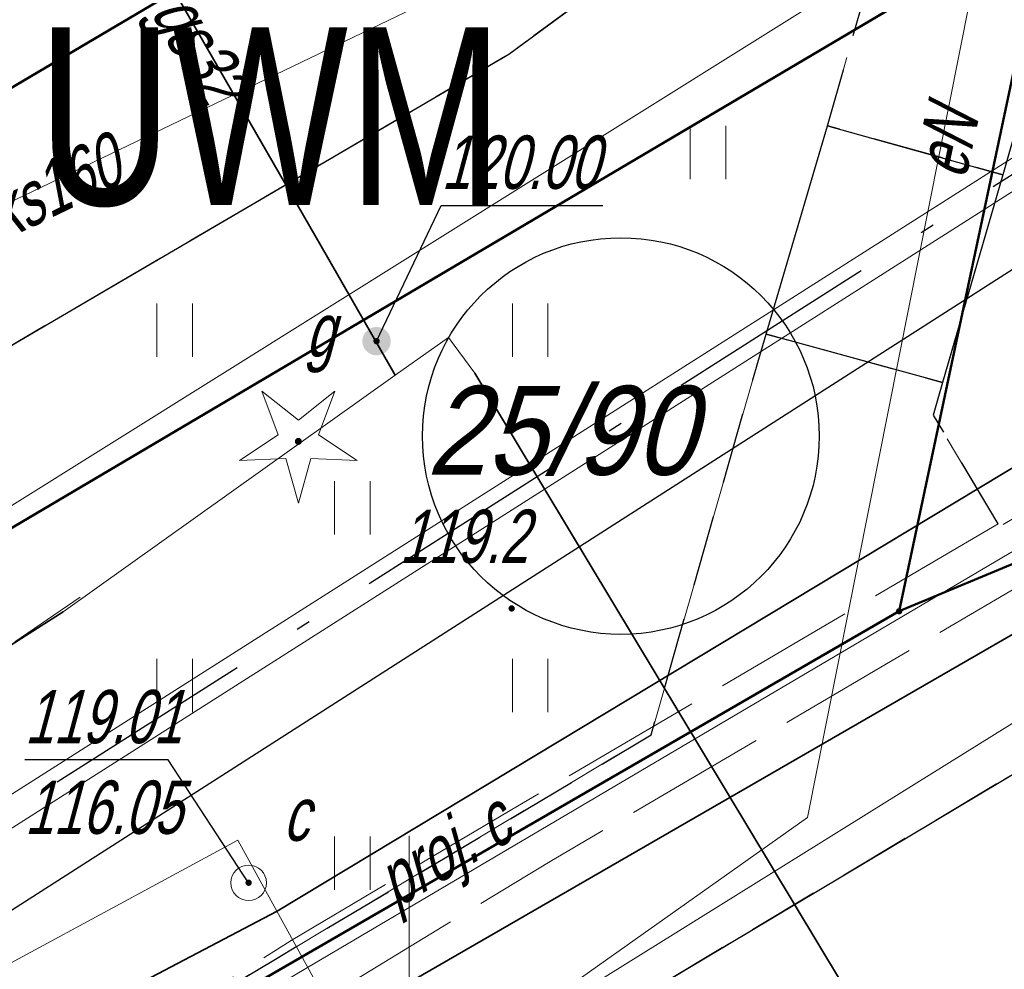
# Model space of a CAD drawing. Extents: x 7463256 to 7464485, y 5957341 to 5958260.
# Tile 205 of 256: x 7464045 to 7464058, y 5957851 to 5957864. Entities that reach past the tile are written whole.
import ezdxf
from ezdxf.enums import TextEntityAlignment as Align

# ---------------------------------------------------------------- set-up
doc = ezdxf.new("R2010")
doc.units = 0
doc.header["$MEASUREMENT"] = 0
for name, pattern in [('1.5_0.5', [2, 1.5, -0.5]), ('218-500', [1, 0.5, -0.5]), ('GAK', [5.2, 3, -1, 0.2, -1]), ('l219_500', [0]), ('mz1.0_0.5', [1.5, 1, -0.5]), ('mz2.0_0.5', [2.5, 2, -0.5])]:
    doc.linetypes.add(name, pattern=pattern)
doc.layers.get('0').update_dxf_attribs({"color": 2, "linetype": 'CONTINUOUS', "lineweight": 5})
for name, color, linetype in [('203-Punkt załamania granicy działki nie stabilizowany', 7, 'CONTINUOUS'), ('217-Granica konturu klasyfikcyjnego', 7, 'CONTINUOUS'), ('218-Granica użytku', 7, 'CONTINUOUS'), ('219-Linia granicy', 7, 'CONTINUOUS'), ('@dzialki', 6, 'CONTINUOUS'), ('chodnik (powierzchnia)', 7, 'CONTINUOUS'), ('drzewo iglaste (punkt)', 7, 'CONTINUOUS'), ('jezdnia (powierzchnia)', 7, 'CONTINUOUS'), ('komora podziemna - przewód ciepłowniczy (powierzchnia)', 7, 'CONTINUOUS'), ('krawężnik (linia)', 7, 'CONTINUOUS'), ('przewód ciepłowniczy (linia)', 7, 'CONTINUOUS'), ('przewód ciepłowniczy - projektowany lub w budowie (linia) - ob. projektowany', 7, 'CONTINUOUS'), ('przewód ciepłowniczy - projektowany lub w budowie (linia) - ob. projektowany-Atr1', 7, 'CONTINUOUS'), ('przewód elektroenergetyczny (linia)', 7, 'CONTINUOUS'), ('przewód elektroenergetyczny (linia)-Atr1', 7, 'CONTINUOUS'), ('przewód gazowy (linia)', 7, 'CONTINUOUS'), ('przewód gazowy (linia)-Atr1', 7, 'CONTINUOUS'), ('przewód gazowy - projektowany lub w budowie (linia) - ob. projektowany', 7, 'CONTINUOUS'), ('przewód kanalizacyjny (linia)', 7, 'CONTINUOUS'), ('przewód kanalizacyjny (linia)-Atr1', 7, 'CONTINUOUS'), ('punkt o określonej wysokości (sieć ciepłownicza)', 7, 'CONTINUOUS'), ('punkt o określonej wysokości (sieć ciepłownicza)-Atr2', 7, 'CONTINUOUS'), ('punkt o określonej wysokości (sieć ciepłownicza)-Atr3', 7, 'CONTINUOUS'), ('punkt o określonej wysokości (sieć gazowa)', 7, 'CONTINUOUS'), ('punkt o określonej wysokości (sieć gazowa)-Atr2', 7, 'CONTINUOUS'), ('punkt wysokościowy naturalny', 7, 'CONTINUOUS'), ('punkt wysokościowy naturalny-Atr2', 7, 'CONTINUOUS'), ('rura ochronna - przewód ciepłowniczy (linia)', 7, 'CONTINUOUS'), ('rura ochronna - przewód elektroenergetyczny (linia)', 7, 'CONTINUOUS'), ('rura ochronna - przewód gazowy (linia)', 7, 'CONTINUOUS'), ('schody w ciągu komunikacyjnym', 7, 'CONTINUOUS'), ('trawnik (powierzchnia)', 7, 'CONTINUOUS'), ('trawnik (powierzchnia) - symbol', 7, 'CONTINUOUS'), ('Wstawianie ramki sekcyjnej z opisem', 7, 'CONTINUOUS'), ('właz okrągły - siec ciepłownicza (punkt)', 7, 'CONTINUOUS'), ('właz okrągły - siec ciepłownicza (punkt)-Atr17', 7, 'CONTINUOUS'), ('zasuwa - siec gazowa (punkt)', 7, 'CONTINUOUS'), ('zasuwa - siec gazowa (punkt)-Atr17', 7, 'CONTINUOUS')]:
    doc.layers.add(name, color=color, linetype=linetype)
doc.layers.add('@proj.rury', color=7, linetype='CONTINUOUS', lineweight=20)
doc.layers.add('____proj LSN', color=1, linetype='CONTINUOUS', lineweight=5)
doc.layers.add('@Właściciele', color=6, linetype='CONTINUOUS', lineweight=20, plot=False)
doc.styles.get("Standard").update_dxf_attribs({"font": 'txt', "width": 0.75})

# ---------------------------------------------------------------- blocks, each defined once
blk = doc.blocks.new('PW01')
at = {"linetype": 'Continuous', "lineweight": 13}
h = blk.add_hatch(color=0, dxfattribs=at)
edge = h.paths.add_edge_path()
edge.add_arc((0, 0), 0.045, 0, 360)
blk = doc.blocks.new('US22')
at = {"color": 0, "linetype": 'Continuous', "lineweight": 13}
blk.add_circle((0, 0), 0.25, dxfattribs=at)
blk = doc.blocks.new('OP011')
at = {"linetype": 'Continuous', "lineweight": 13}
h = blk.add_hatch(color=0, dxfattribs=at)
edge = h.paths.add_edge_path()
edge.add_arc((0, 0), 0.05, 0, 360)
at = {"color": 0, "linetype": 'Continuous', "lineweight": 13}
for p, q in [((-0.283, 0.093), (-0.512, 0.706)), ((-0.512, 0.706), (0, 0.299)), ((0, 0.299), (0.512, 0.706)), ((0.512, 0.706), (0.283, 0.093)), ((-0.828, -0.268), (-0.283, 0.093)), ((0.283, 0.093), (0.828, -0.268)), ((-0.175, -0.24), (-0.828, -0.268)), ((0, -0.87), (-0.175, -0.24)), ((0.175, -0.24), (0, -0.87)), ((0.828, -0.268), (0.175, -0.24))]:
    blk.add_line(p, q, dxfattribs=at)
blk = doc.blocks.new('US25')
at = {"linetype": 'Continuous', "lineweight": 0}
h = blk.add_hatch(color=0, dxfattribs=at)
edge = h.paths.add_edge_path()
edge.add_arc((0, 0), 0.2, 0, 360)
blk = doc.blocks.new('TU04')
at = {"color": 0, "linetype": 'Continuous', "lineweight": 13}
for p, q in [((0, 0), (0, 0.75)), ((0.5, 0), (0.5, 0.75))]:
    blk.add_line(p, q, dxfattribs=at)
blk = doc.blocks.new('203')
at = {"linetype": 'Continuous', "lineweight": 0}
h = blk.add_hatch(color=0, dxfattribs=at)
edge = h.paths.add_edge_path()
edge.add_arc((0, 0), 0.045, 0, 360)

msp = doc.modelspace()

# ---------------------------------------------------------------- linework, layer by layer
at = {"layer": '217-Granica konturu klasyfikcyjnego', "color": 3, "linetype": '1.5_0.5', "lineweight": 18, "flags": 128}
for points in [[(7464060.46, 5957872.51), (7463990.15, 5957830.98)], [(7464012.41, 5957837.92), (7464058.96, 5957865.44)]]:
    msp.add_lwpolyline(points, dxfattribs=at)
at = {"layer": '218-Granica użytku', "color": 3, "linetype": '218-500', "lineweight": 18, "flags": 128}
for points in [[(7463990.15, 5957830.98), (7464060.46, 5957872.51)], [(7464012.41, 5957837.92), (7464058.96, 5957865.44)], [(7464058.76, 5957856.44), (7464056.89, 5957855.66)], [(7464056.89, 5957855.66), (7464034.05, 5957842.44)]]:
    msp.add_lwpolyline(points, dxfattribs=at)
at = {"layer": '219-Linia granicy', "color": 3, "linetype": 'l219_500', "lineweight": 50, "flags": 128}
for points in [[(7464060.46, 5957872.51), (7463990.15, 5957830.98)], [(7464058.96, 5957865.44), (7464012.41, 5957837.92)], [(7464058.96, 5957865.44), (7464056.89, 5957855.66)], [(7464058.76, 5957856.44), (7464056.89, 5957855.66)], [(7464056.89, 5957855.66), (7464034.05, 5957842.44)]]:
    msp.add_lwpolyline(points, dxfattribs=at)
at = {"layer": '@dzialki', "lineweight": 30}
msp.add_circle((7464052.976, 5957858.125), 2.79, dxfattribs=at)
at = {"layer": '@proj.rury'}
for p, q in [((7464062.663, 5957864.699), (7464042.535, 5957851.894)), ((7464062.877, 5957864.361), (7464042.75, 5957851.556))]:
    msp.add_line(p, q, dxfattribs=at)
at = {"layer": '____proj LSN', "linetype": 'GAK', "lineweight": 30}
msp.add_lwpolyline([(7464152.8, 5957922.054), (7464127.616, 5957907.173), (7464083.854, 5957881.461), (7464074.047, 5957876.131), (7464064.354, 5957869.392), (7464065.129, 5957866.031), (7464042.642, 5957851.725), (7464042.748, 5957849.44), (7464042.748, 5957849.44), (7464031.455, 5957842.605), (7464018.38, 5957836.14), (7464009.708, 5957831.986), (7463995.946, 5957824.371), (7463973.408, 5957811.358), (7463971.47, 5957803.481), (7463954.078, 5957792.276), (7463934.793, 5957781.144)], dxfattribs=at)
at = {"layer": 'chodnik (powierzchnia)', "color": 7, "linetype": 'mz1.0_0.5', "lineweight": 30, "flags": 128}
for points in [[(7464045.52, 5957845.62), (7464043.96, 5957845.32), (7464042.46, 5957845.65), (7464041.29, 5957846.74), (7464046.41, 5957849.74), (7464048.14, 5957850.78), (7464053.4, 5957853.92), (7464054.9, 5957859.16), (7464055.02, 5957859.56), (7464057.5, 5957858.88), (7464057.37, 5957858.42), (7464058.3, 5957856.85), (7464071.21, 5957864.56), (7464088.21, 5957874.63), (7464096.72, 5957879.62), (7464099.95, 5957881.55), (7464132.36, 5957900.45), (7464132.88, 5957899.62), (7464134.69, 5957900.66), (7464134.17, 5957901.52), (7464144.87, 5957907.87), (7464144.42, 5957906.04), (7464143.83, 5957904.35), (7464143.2, 5957903.29), (7464098.08, 5957876.78), (7464072.76, 5957861.89)], [(7464065.91, 5957888.36), (7464058.35, 5957861.8), (7464055.88, 5957862.49), (7464057.39, 5957867.78), (7464056.94, 5957869.17), (7464061.78, 5957883.33), (7464062.55, 5957885.25), (7464063.39, 5957886.39), (7464064.43, 5957887.35)]]:
    msp.add_lwpolyline(points, close=True, dxfattribs=at)
at = {"layer": 'jezdnia (powierzchnia)', "color": 7, "linetype": '1.5_0.5', "lineweight": 18, "flags": 128}
for points in [[(7464435.78, 5957969.39), (7464432.43, 5957972.86), (7464429.42, 5957974.41), (7464426.04, 5957975.11), (7464423.57, 5957975.29), (7464415.47, 5957975.65), (7464371.24, 5957977.61), (7464365.3, 5957977.72), (7464358.84, 5957977.54), (7464346.65, 5957976.28), (7464334.12, 5957974.86), (7464314.08, 5957972.37), (7464311.27, 5957971.79), (7464308.65, 5957970.79), (7464306.54, 5957969.49), (7464304.63, 5957967.74), (7464302.38, 5957964.84), (7464301.74, 5957963.57), (7464301.19, 5957962.16), (7464300.69, 5957960.13), (7464300.42, 5957957.35), (7464300.44, 5957956.63), (7464301.34, 5957947.07), (7464297.39, 5957932.65), (7464296.35, 5957938.67), (7464295.41, 5957944.67), (7464295.17, 5957946.64), (7464294.07, 5957955.56), (7464293.61, 5957956.95), (7464292.71, 5957958.8), (7464291.04, 5957961.16), (7464288.7, 5957963.43), (7464286.48, 5957964.87), (7464282.67, 5957966.24), (7464279.68, 5957966.6), (7464275.55, 5957966.1), (7464272.53, 5957965.24), (7464268.15, 5957963.7), (7464261.6, 5957961.09), (7464256.13, 5957958.63), (7464254.19, 5957957.73), (7464203.13, 5957927.95), (7464201.44, 5957926.95), (7464180.61, 5957914.62), (7464165.37, 5957905.54), (7464161.93, 5957903.53), (7464100.25, 5957867.28), (7464064.71, 5957846.22), (7464055.2, 5957840.55), (7464053.84, 5957839.49), (7464052.69, 5957837.84), (7464051.91, 5957836.3), (7464051.31, 5957834.34), (7464051.05, 5957832.31), (7464051.31, 5957830.32), (7464051.63, 5957829.49), (7464053.32, 5957826.48), (7464047.06, 5957824.65), (7464046.37, 5957825.86), (7464044.81, 5957827.52), (7464043.6, 5957828.27), (7464042.09, 5957829.03), (7464040.11, 5957829.49), (7464038.12, 5957829.49), (7464036.05, 5957829.05), (7464034.47, 5957828.33), (7463990.77, 5957802.57), (7463984.67, 5957799.1), (7463963.97, 5957788.11), (7463953.9, 5957782.45), (7463916.77, 5957760.61), (7463915.43, 5957759.41), (7463915.19, 5957759.06), (7463914.98, 5957758.7), (7463914.81, 5957758.32), (7463914.66, 5957757.92), (7463914.55, 5957757.51), (7463914.48, 5957757.1), (7463914.44, 5957756.68), (7463914.43, 5957756.26), (7463914.83, 5957754.63), (7463915.69, 5957753.07), (7463915.97, 5957752.41), (7463916.13, 5957752.13), (7463917.59, 5957749.55), (7463915.13, 5957748.12), (7463913.12, 5957750.74), (7463911.87, 5957752.81), (7463910.63, 5957754.01), (7463910.25, 5957754.23), (7463909.85, 5957754.42), (7463909.44, 5957754.57), (7463909.02, 5957754.68), (7463908.58, 5957754.76), (7463908.15, 5957754.79), (7463907.71, 5957754.78), (7463907.27, 5957754.73), (7463905.57, 5957754.08), (7463866.26, 5957731.41), (7463858.61, 5957727.02), (7463857.72, 5957725.98), (7463855.16, 5957717.14), (7463854.76, 5957719.2), (7463853.89, 5957720.78), (7463852.79, 5957721.69), (7463851.14, 5957722.42), (7463850.42, 5957722.32), (7463846.1, 5957719.79), (7463840.56, 5957716.65), (7463836.11, 5957713.89), (7463831.61, 5957710.47), (7463828.31, 5957707.66), (7463822.22, 5957701.89), (7463817.3, 5957696.82), (7463812.7, 5957691.61), (7463812.45, 5957691.34), (7463806.98, 5957684.37), (7463803.64, 5957679.75), (7463801.45, 5957676.28), (7463793.55, 5957663.48), (7463792.86, 5957661.7), (7463792.97, 5957659.75), (7463793.77, 5957657.97), (7463795.13, 5957656.54), (7463794.29, 5957652.43), (7463792.69, 5957652.63), (7463790.95, 5957652.54), (7463789.5, 5957652.32), (7463787.98, 5957651.93), (7463786.22, 5957650.98), (7463785.18, 5957649.81), (7463783.63, 5957647.28), (7463741.4, 5957578.12), (7463740.09, 5957575.93), (7463739.68, 5957574.67), (7463739.8, 5957572.76), (7463740.25, 5957571.39), (7463740.85, 5957570.49), (7463741.87, 5957569.43), (7463743.26, 5957568.37), (7463741.42, 5957565.08), (7463740.12, 5957565.67), (7463738.77, 5957566.02), (7463737.29, 5957566.06), (7463735.98, 5957565.85), (7463734.34, 5957565.14), (7463733.02, 5957564.22), (7463732.29, 5957563.18), (7463701.08, 5957512.16), (7463700.31, 5957510.77), (7463700.32, 5957510.77), (7463696.94, 5957505.36), (7463687.39, 5957489.52), (7463687.14, 5957489.11), (7463686.89, 5957488.7), (7463686.65, 5957488.29), (7463686.42, 5957487.87), (7463686.19, 5957487.45), (7463685.97, 5957487.02), (7463685.76, 5957486.59), (7463685.55, 5957486.16), (7463685.35, 5957485.73), (7463685.15, 5957485.29), (7463684.96, 5957484.85), (7463684.77, 5957484.4), (7463684.58, 5957483.96), (7463684.39, 5957483.51), (7463684.21, 5957483.06), (7463684.03, 5957482.61), (7463683.85, 5957482.17), (7463683.67, 5957481.72), (7463683.5, 5957481.27), (7463683.32, 5957480.81), (7463683.15, 5957480.36), (7463682.98, 5957479.91), (7463682.81, 5957479.45), (7463682.65, 5957479), (7463682.49, 5957478.54), (7463682.32, 5957478.08), (7463682.17, 5957477.62), (7463682.01, 5957477.15), (7463681.86, 5957476.69), (7463681.71, 5957476.22), (7463681.56, 5957475.76), (7463681.41, 5957475.29), (7463681.27, 5957474.82), (7463681.13, 5957474.35), (7463681, 5957473.88), (7463680.87, 5957473.41), (7463680.74, 5957472.94), (7463680.61, 5957472.47), (7463680.48, 5957471.99), (7463680.36, 5957471.52), (7463680.25, 5957471.05), (7463680.13, 5957470.57), (7463680.02, 5957470.09), (7463679.91, 5957469.61), (7463679.81, 5957469.12), (7463679.71, 5957468.64), (7463679.61, 5957468.16), (7463679.52, 5957467.67), (7463679.42, 5957467.19), (7463679.33, 5957466.7), (7463679.25, 5957466.22), (7463679.16, 5957465.73), (7463679.08, 5957465.25), (7463679, 5957464.76), (7463678.93, 5957464.27), (7463678.85, 5957463.78), (7463678.78, 5957463.28), (7463678.72, 5957462.79), (7463678.65, 5957462.3), (7463678.59, 5957461.81), (7463678.53, 5957461.31), (7463678.47, 5957460.82), (7463678.42, 5957460.33), (7463678.36, 5957459.83), (7463678.31, 5957459.34), (7463678.26, 5957458.84), (7463678.22, 5957458.35), (7463678.17, 5957457.85), (7463678.13, 5957457.36), (7463678.09, 5957456.86), (7463678.05, 5957456.37), (7463678.02, 5957455.87), (7463677.99, 5957455.41), (7463677.96, 5957454.94), (7463677.93, 5957454.48), (7463677.91, 5957454.01), (7463677.89, 5957453.55), (7463677.87, 5957453.08), (7463677.86, 5957452.62), (7463677.85, 5957452.15), (7463677.84, 5957451.69), (7463677.84, 5957451.22), (7463677.84, 5957450.76), (7463677.85, 5957450.29), (7463677.86, 5957449.83), (7463677.87, 5957449.36), (7463670.59, 5957467.12), (7463670.68, 5957467.58), (7463670.78, 5957468.04), (7463670.89, 5957468.5), (7463670.99, 5957468.96), (7463671.11, 5957469.42), (7463671.22, 5957469.87), (7463671.34, 5957470.33), (7463671.46, 5957470.78), (7463671.59, 5957471.24), (7463671.72, 5957471.69), (7463671.86, 5957472.14), (7463672, 5957472.59), (7463672.14, 5957473.04), (7463673.46, 5957477.28), (7463673.58, 5957477.76), (7463673.68, 5957478.24), (7463673.77, 5957478.73), (7463673.84, 5957479.22), (7463673.89, 5957479.71), (7463673.93, 5957480.2), (7463673.95, 5957480.7), (7463673.95, 5957481.19), (7463673.93, 5957481.63), (7463673.91, 5957482.08), (7463673.86, 5957482.52), (7463673.81, 5957482.96), (7463673.74, 5957483.4), (7463673.66, 5957483.84), (7463673.57, 5957484.28), (7463673.47, 5957484.71), (7463673.35, 5957485.14), (7463673.2, 5957485.61), (7463673.02, 5957486.08), (7463672.82, 5957486.54), (7463672.6, 5957486.99), (7463672.36, 5957487.42), (7463672.1, 5957487.85), (7463671.82, 5957488.26), (7463671.52, 5957488.66), (7463671.25, 5957489.02), (7463670.95, 5957489.36), (7463670.64, 5957489.68), (7463670.3, 5957489.97), (7463669.95, 5957490.25), (7463669.57, 5957490.5), (7463669.19, 5957490.73), (7463668.78, 5957490.93), (7463668.37, 5957491.1), (7463667.96, 5957491.31), (7463667.54, 5957491.51), (7463667.12, 5957491.7), (7463666.7, 5957491.89), (7463666.27, 5957492.06), (7463665.84, 5957492.23), (7463665.41, 5957492.38), (7463664.97, 5957492.53), (7463642.84, 5957508.24), (7463669.89, 5957497.69), (7463670.31, 5957497.52), (7463670.74, 5957497.36), (7463671.18, 5957497.22), (7463671.62, 5957497.11), (7463672.07, 5957497.01), (7463672.52, 5957496.93), (7463672.97, 5957496.87), (7463673.43, 5957496.83), (7463673.89, 5957496.8), (7463674.34, 5957496.8), (7463674.8, 5957496.82), (7463675.3, 5957496.85), (7463675.79, 5957496.9), (7463676.29, 5957496.96), (7463676.78, 5957497.02), (7463677.27, 5957497.1), (7463677.76, 5957497.19), (7463678.25, 5957497.29), (7463678.74, 5957497.4), (7463679.22, 5957497.52), (7463679.7, 5957497.65), (7463680.18, 5957497.79), (7463680.66, 5957497.94), (7463681.12, 5957498.11), (7463681.59, 5957498.29), (7463682.05, 5957498.49), (7463682.49, 5957498.71), (7463682.94, 5957498.94), (7463683.37, 5957499.19), (7463683.81, 5957499.43), (7463684.24, 5957499.68), (7463684.65, 5957499.96), (7463685.06, 5957500.25), (7463685.45, 5957500.55), (7463685.83, 5957500.88), (7463686.2, 5957501.21), (7463686.55, 5957501.56), (7463686.89, 5957501.93), (7463688.47, 5957503.86), (7463689.58, 5957505.52), (7463695.05, 5957514.51), (7463697.35, 5957517.63), (7463699.52, 5957521.26), (7463701.68, 5957524.9), (7463703.98, 5957528.54), (7463706.45, 5957532.61), (7463709.76, 5957538.71), (7463712.45, 5957543.07), (7463719.87, 5957554.72), (7463722.1, 5957558.36), (7463724.25, 5957562.41), (7463732.9, 5957576.65), (7463767.27, 5957632.9), (7463796.54, 5957680.74), (7463799.31, 5957684.89), (7463802.28, 5957688.92), (7463805.13, 5957692.62), (7463808.07, 5957696.14), (7463812, 5957700.58), (7463813.05, 5957701.59), (7463815.17, 5957703.91), (7463818.63, 5957707.32), (7463821.81, 5957710.38), (7463824, 5957712.35), (7463825.06, 5957713.31), (7463827.47, 5957715.22), (7463831.55, 5957718.14), (7463834.51, 5957720.09), (7463871.58, 5957742.02), (7463872.84, 5957742.74), (7463873.73, 5957743.25), (7463884.95, 5957749.82), (7463947.94, 5957787.04), (7463958.13, 5957793.13), (7463978.66, 5957805.82), (7463992.86, 5957814.5), (7464021.02, 5957831.03), (7464036.35, 5957840.19), (7464045.52, 5957845.62), (7464072.76, 5957861.89), (7464098.08, 5957876.78), (7464143.2, 5957903.29), (7464143.83, 5957904.35), (7464144.42, 5957906.04), (7464144.87, 5957907.87), (7464144.93, 5957908.37), (7464145, 5957909.96), (7464144.74, 5957911.42), (7464152.37, 5957912.8), (7464152.74, 5957912.55), (7464154.03, 5957911.87), (7464155.59, 5957911.35), (7464156.76, 5957911.33), (7464160.57, 5957913.58), (7464192.28, 5957932.28), (7464213.7, 5957945.07), (7464214.43, 5957945.48), (7464238.65, 5957959.71), (7464249.15, 5957965.6), (7464251.26, 5957966.66), (7464253.69, 5957967.84), (7464257.35, 5957969.46), (7464261.98, 5957971.33), (7464263.31, 5957972), (7464273.13, 5957975.13), (7464277.92, 5957976.24), (7464280.42, 5957977.04), (7464282.71, 5957978.14), (7464285.69, 5957980.47), (7464287.52, 5957982.76), (7464288.9, 5957985.47), (7464289.81, 5957990.22), (7464289.57, 5957993.19), (7464288.87, 5958000.11), (7464295.35, 5958000.29), (7464295.83, 5957995.88), (7464296.53, 5957992.32), (7464297.86, 5957989.04), (7464299.36, 5957986.74), (7464301.71, 5957984.36), (7464305.3, 5957982.36), (7464307.82, 5957981.66), (7464311.17, 5957981.45), (7464364.74, 5957987.95), (7464391.32, 5957991.11), (7464398.1, 5957991.95), (7464414.27, 5957994.02), (7464414.84, 5957994.09), (7464425.44, 5957995.47), (7464427.97, 5957995.83), (7464434.5, 5957997.95), (7464434.9, 5957998.22), (7464435.3, 5957998.5), (7464435.68, 5957998.8), (7464436.05, 5957999.11), (7464436.4, 5957999.44), (7464436.74, 5957999.78), (7464437.07, 5958000.13), (7464437.39, 5958000.5), (7464437.69, 5958000.88), (7464437.97, 5958001.27), (7464438.24, 5958001.67), (7464438.49, 5958002.08), (7464438.73, 5958002.5), (7464438.95, 5958002.94), (7464439.15, 5958003.37), (7464439.33, 5958003.82), (7464439.5, 5958004.28), (7464439.65, 5958004.74), (7464439.78, 5958005.2), (7464439.89, 5958005.67), (7464439.98, 5958006.15), (7464440.05, 5958006.62), (7464440.11, 5958007.1), (7464440.14, 5958007.59), (7464440.16, 5958008.07), (7464437.87, 5957962.55), (7464436.62, 5957968.02)], [(7464045.52, 5957845.62), (7464036.35, 5957840.19), (7464036.42, 5957841.89), (7464036.19, 5957843.22), (7464033.47, 5957847.81), (7464033.32, 5957848.02), (7464033.15, 5957848.21), (7464032.98, 5957848.4), (7464032.79, 5957848.58), (7464032.6, 5957848.74), (7464032.39, 5957848.9), (7464032.18, 5957849.04), (7464031.96, 5957849.17), (7464031.73, 5957849.29), (7464031.5, 5957849.4), (7464031.26, 5957849.49), (7464031.02, 5957849.57), (7464030.77, 5957849.64), (7464030.52, 5957849.69), (7464030.24, 5957849.73), (7464029.96, 5957849.75), (7464029.67, 5957849.76), (7464029.39, 5957849.75), (7464029.1, 5957849.73), (7464028.82, 5957849.69), (7464028.54, 5957849.63), (7464028.27, 5957849.56), (7464028, 5957849.48), (7464027.73, 5957849.38), (7464027.47, 5957849.27), (7464027.22, 5957849.14), (7464026.97, 5957849), (7464029.56, 5957844.77), (7464007.91, 5957831.89), (7464005.28, 5957836.23), (7464003.6, 5957835.22), (7464000.43, 5957840.52), (7464024.28, 5957854.6), (7464026.07, 5957855.66), (7464040.98, 5957864.59), (7464042.77, 5957865.65), (7464046.18, 5957867.66), (7464050.03, 5957869.91), (7464050.27, 5957870.08), (7464050.51, 5957870.27), (7464050.74, 5957870.46), (7464050.96, 5957870.66), (7464051.18, 5957870.86), (7464051.39, 5957871.07), (7464051.59, 5957871.29), (7464051.79, 5957871.52), (7464051.98, 5957871.75), (7464052.16, 5957871.99), (7464052.33, 5957872.23), (7464052.49, 5957872.48), (7464052.65, 5957872.74), (7464053.62, 5957874.86), (7464055.63, 5957881.11), (7464056.84, 5957884.92), (7464061.78, 5957883.33), (7464056.94, 5957869.17), (7464056.4, 5957868.13), (7464055.42, 5957866.8), (7464054.16, 5957865.53), (7464051.4, 5957863.5), (7464044.93, 5957859.71), (7464043.1, 5957858.64), (7464041.67, 5957857.66), (7464040.54, 5957856.19), (7464039.78, 5957854.8), (7464039.21, 5957853.35), (7464038.95, 5957851.44), (7464039.31, 5957850.14), (7464041.29, 5957846.74), (7464042.46, 5957845.65), (7464043.96, 5957845.32)]]:
    msp.add_lwpolyline(points, close=True, dxfattribs=at)
at = {"layer": 'komora podziemna - przewód ciepłowniczy (powierzchnia)', "color": 212, "linetype": 'Continuous', "lineweight": 18, "flags": 128}
msp.add_lwpolyline([(7464047.59, 5957852.44), (7464049.64, 5957848.7), (7464045.75, 5957846.58), (7464043.7, 5957850.34)], close=True, dxfattribs=at)
at = {"layer": 'krawężnik (linia)', "color": 7, "linetype": 'Continuous', "lineweight": 25, "flags": 128}
msp.add_lwpolyline([(7464045.52, 5957845.62), (7464072.76, 5957861.89), (7464098.08, 5957876.78), (7464143.2, 5957903.29), (7464143.83, 5957904.35), (7464144.42, 5957906.04), (7464144.87, 5957907.87), (7464144.93, 5957908.37), (7464145, 5957909.96), (7464144.74, 5957911.42)], dxfattribs=at)
at = {"layer": 'krawężnik (linia)', "color": 7, "linetype": 'Continuous', "lineweight": 30, "flags": 128}
msp.add_lwpolyline([(7464045.52, 5957845.62), (7464043.96, 5957845.32), (7464042.46, 5957845.65), (7464041.29, 5957846.74), (7464039.31, 5957850.14), (7464038.95, 5957851.44), (7464039.21, 5957853.35), (7464039.78, 5957854.8), (7464040.54, 5957856.19), (7464041.67, 5957857.66), (7464043.1, 5957858.64), (7464044.93, 5957859.71), (7464051.4, 5957863.5), (7464054.16, 5957865.53), (7464055.42, 5957866.8), (7464056.4, 5957868.13), (7464056.94, 5957869.17), (7464061.78, 5957883.33), (7464062.55, 5957885.25), (7464063.39, 5957886.39), (7464064.43, 5957887.35), (7464065.91, 5957888.36), (7464080.28, 5957897.01)], dxfattribs=at)
at = {"layer": 'przewód ciepłowniczy (linia)', "color": 212, "linetype": 'Continuous', "lineweight": 18, "flags": 128}
msp.add_lwpolyline([(7463999.71, 5957834.53), (7464019.69, 5957846.34), (7464021.09, 5957846.14), (7464025.85, 5957838.13), (7464026.56, 5957837.82), (7464028.15, 5957838.31), (7464036.34, 5957843.29), (7464044.75, 5957848.42), (7464046.67, 5957849.52), (7464048.57, 5957850.65), (7464067.63, 5957861.9), (7464068.34, 5957862.74), (7464068.8, 5957863.75), (7464066.67, 5957868.31), (7464066.93, 5957869.04), (7464073.54, 5957873.42), (7464075.47, 5957873.68), (7464078.76, 5957869.02), (7464079.21, 5957868.67), (7464080.01, 5957868.5), (7464081.25, 5957869.19), (7464099.62, 5957880.81), (7464118.83, 5957893.13)], dxfattribs=at)
at = {"layer": 'przewód ciepłowniczy - projektowany lub w budowie (linia) - ob. projektowany', "color": 212, "linetype": 'mz2.0_0.5', "lineweight": 18, "flags": 128}
for points in [[(7463827.45, 5957686.81), (7463846.51, 5957707.33), (7463837.98, 5957727.66), (7463921.05, 5957775.08), (7463942.95, 5957787.9), (7463968.43, 5957803.38), (7463962.63, 5957813.37), (7463990.1, 5957829.4), (7463996.25, 5957818.66), (7464026.15, 5957837.03), (7464036.53, 5957843.58), (7464048.34, 5957851.03), (7464051.52, 5957852.92), (7464069.07, 5957863.22), (7464072.1, 5957864.8), (7464075.65, 5957866.88), (7464079.8, 5957868.9), (7464096.3, 5957878.8), (7464114.52, 5957889.73), (7464110.7, 5957895.89), (7464137.6, 5957910.6), (7464169.07, 5957928.77), (7464165.42, 5957934.93), (7464175.2, 5957940.28), (7464178.92, 5957933.88), (7464207.9, 5957951.17), (7464220.7, 5957958.86), (7464224.58, 5957961.12), (7464228.92, 5957963.56), (7464232.65, 5957965.56), (7464236.86, 5957967.74), (7464243.8, 5957971.13), (7464248.79, 5957973.41), (7464251.98, 5957974.81), (7464257.04, 5957976.93), (7464262.4, 5957979.02)], [(7463828.18, 5957686.27), (7463847.57, 5957707.15), (7463839.12, 5957727.27), (7463921.5, 5957774.3), (7463943.41, 5957787.13), (7463969.65, 5957803.07), (7463963.86, 5957813.04), (7463989.77, 5957828.16), (7463995.93, 5957817.4), (7464026.63, 5957836.27), (7464046.58, 5957848.86), (7464051.98, 5957852.14), (7464069.5, 5957862.44), (7464072.54, 5957864.01), (7464076.07, 5957866.09), (7464080.23, 5957868.1), (7464099.97, 5957879.95), (7464115.76, 5957889.43), (7464111.96, 5957895.55), (7464138.04, 5957909.82), (7464163.77, 5957924.67), (7464170.31, 5957928.45), (7464166.67, 5957934.59), (7464174.87, 5957939.07), (7464178.6, 5957932.64), (7464202.44, 5957946.87), (7464216.91, 5957955.5), (7464219.67, 5957957.19), (7464222.67, 5957958.98), (7464226.35, 5957961.09), (7464229.83, 5957963.03), (7464233.13, 5957964.8), (7464240.24, 5957968.41), (7464245.86, 5957971.1), (7464249.49, 5957972.74), (7464256.37, 5957975.68), (7464262.76, 5957978.18)]]:
    msp.add_lwpolyline(points, dxfattribs=at)
at = {"layer": 'przewód elektroenergetyczny (linia)', "color": 1, "linetype": 'Continuous', "lineweight": 18, "flags": 128}
for points in [[(7463940.57, 5957795.91), (7463943.95, 5957798.07), (7463947.77, 5957800.52), (7463956.72, 5957805.44), (7463968.14, 5957811.88), (7463974.88, 5957815.77), (7463989.87, 5957824.65), (7463994.07, 5957827.04), (7463997.53, 5957829.04), (7464004.46, 5957833.04), (7464015.08, 5957839.22), (7464033.55, 5957850.74), (7464041.34, 5957855.23), (7464060.73, 5957867.36), (7464076.97, 5957878.65), (7464094.2, 5957890.23), (7464099.12, 5957893.51), (7464116.3, 5957904.7), (7464136.98, 5957918.51), (7464147.1, 5957924.98), (7464187.29, 5957950.12)], [(7464062.66, 5957896.13), (7464061.51, 5957882.33), (7464059.02, 5957869.97), (7464055.6, 5957852.76), (7464050.11, 5957848.87), (7464055.52, 5957840.76), (7464056.17, 5957840.79), (7464076.35, 5957852.77)], [(7464073.13, 5957863.2), (7464050.11, 5957848.87)]]:
    msp.add_lwpolyline(points, dxfattribs=at)
at = {"layer": 'przewód gazowy (linia)', "color": 40, "linetype": 'Continuous', "lineweight": 18, "flags": 128}
for points in [[(7464049.8, 5957858.98), (7464048.85, 5957860.64), (7464045.03, 5957867.28), (7464047.33, 5957869.28), (7464050.12, 5957871), (7464051.61, 5957872.85), (7464053.36, 5957876.64), (7464058.23, 5957891.74), (7464063.614, 5957906.076)], [(7464020.77, 5957838.3), (7464027.51, 5957843.36), (7464030.03, 5957845.32), (7464034.62, 5957848.7), (7464035.42, 5957849.25), (7464040.4, 5957852.64), (7464045.13, 5957855.65), (7464049.8, 5957858.98), (7464050.55, 5957859.51), (7464050.92, 5957859.01), (7464063.77, 5957837.65), (7464064.41, 5957837.27), (7464064.95, 5957837.62), (7464068.79, 5957839.92), (7464090.28, 5957852.37), (7464102.47, 5957859.68), (7464115.18, 5957867.31), (7464132.75, 5957877.92), (7464139.14, 5957881.92)]]:
    msp.add_lwpolyline(points, dxfattribs=at)
at = {"layer": 'przewód gazowy - projektowany lub w budowie (linia) - ob. projektowany', "color": 40, "linetype": 'mz2.0_0.5', "lineweight": 18, "flags": 128}
msp.add_lwpolyline([(7464030.03, 5957845.32), (7464045.37, 5957855.86)], dxfattribs=at)
at = {"layer": 'przewód kanalizacyjny (linia)', "color": 34, "linetype": 'Continuous', "lineweight": 18, "flags": 128}
msp.add_lwpolyline([(7464065.016, 5957906.931), (7464053, 5957865.56), (7464036.64, 5957857.69)], dxfattribs=at)
at = {"layer": 'punkt o określonej wysokości (sieć ciepłownicza)-Atr2', "color": 7, "flags": 128}
msp.add_lwpolyline([(7464047.74, 5957851.84), (7464046.61, 5957853.57), (7464044.591, 5957853.57)], dxfattribs=at)
at = {"layer": 'punkt o określonej wysokości (sieć gazowa)-Atr2', "color": 7, "flags": 128}
msp.add_lwpolyline([(7464049.54, 5957859.46), (7464050.45, 5957861.37), (7464052.72, 5957861.37)], dxfattribs=at)
at = {"layer": 'rura ochronna - przewód ciepłowniczy (linia)', "color": 212, "linetype": 'Continuous', "lineweight": 35, "flags": 128}
for points in [[(7463991.51, 5957830.98), (7464019.9, 5957847.83), (7464021.72, 5957847.46), (7464026.54, 5957839.31), (7464027.42, 5957839.36), (7464044.22, 5957849.38), (7464048.14, 5957851.44), (7464067.24, 5957862.96), (7464067.54, 5957863.77), (7464065.42, 5957868.3), (7464065.93, 5957869.76), (7464073.05, 5957874.41), (7464076.05, 5957874.84), (7464079.04, 5957870.42), (7464079.93, 5957869.72), (7464080.76, 5957870.06), (7464099.51, 5957881.87), (7464118.29, 5957894.13), (7464114.04, 5957902.7), (7464115.3, 5957904.57), (7464123.37, 5957908.62), (7464125.25, 5957908.46), (7464128.46, 5957904.63), (7464166.81, 5957930.17)], [(7464153.49, 5957918.79), (7464129.26, 5957902.62), (7464127.47, 5957902.62), (7464123.93, 5957906.5), (7464116.78, 5957902.7), (7464120.95, 5957894.66), (7464119.37, 5957892.13), (7464099.73, 5957879.75), (7464080.09, 5957867.28), (7464078.48, 5957867.62), (7464074.89, 5957872.51), (7464074.03, 5957872.43), (7464067.92, 5957868.32), (7464070.05, 5957863.72), (7464069.14, 5957861.7), (7464068.02, 5957860.84), (7464049, 5957849.86), (7464045.27, 5957847.46), (7464028.87, 5957837.25), (7464026.58, 5957836.33), (7464025.16, 5957836.94), (7464020.45, 5957844.82), (7464019.47, 5957844.84), (7463994.9, 5957830.42)]]:
    msp.add_lwpolyline(points, dxfattribs=at)
at = {"layer": 'rura ochronna - przewód elektroenergetyczny (linia)', "color": 6, "linetype": 'Continuous', "lineweight": 30}
msp.add_lwpolyline([(7463943.46, 5957797.88), (7463943.95, 5957798.07), (7463947.78, 5957799.54), (7463951.33, 5957801.21), (7463955.75, 5957803.32), (7463966.18, 5957808.26), (7463979.69, 5957816.17), (7463995.26, 5957824.92), (7463999.4, 5957827.23), (7464002.56, 5957829.04), (7464003.9, 5957829.81), (7464022.04, 5957841.3), (7464024.25, 5957839.79), (7464034.66, 5957845.48), (7464041.51, 5957849.6), (7464062.57, 5957863.09), (7464079, 5957872.5), (7464104.36, 5957888.08), (7464144.44, 5957911.3), (7464151.87, 5957915.32), (7464195.57, 5957940.61)], dxfattribs=at)
at = {"layer": 'rura ochronna - przewód gazowy (linia)', "color": 40, "linetype": 'Continuous', "lineweight": 35, "flags": 128}
for points in [[(7464045.03, 5957867.28), (7464048.85, 5957860.64), (7464049.8, 5957858.98)], [(7464063.77, 5957837.65), (7464050.92, 5957859.01)], [(7464040.4, 5957852.64), (7464045.13, 5957855.65)]]:
    msp.add_lwpolyline(points, dxfattribs=at)
at = {"layer": 'schody w ciągu komunikacyjnym', "color": 7, "linetype": 'Continuous', "lineweight": 18, "flags": 128}
msp.add_lwpolyline([(7464058.35, 5957861.8), (7464057.5, 5957858.88), (7464055.02, 5957859.56), (7464055.88, 5957862.49)], close=True, dxfattribs=at)
at = {"layer": 'schody w ciągu komunikacyjnym', "color": 7, "linetype": 'Continuous', "lineweight": 30, "flags": 128}
msp.add_lwpolyline([(7464058.35, 5957861.8), (7464057.5, 5957858.88), (7464055.02, 5957859.56), (7464055.88, 5957862.49)], close=True, dxfattribs=at)
at = {"layer": 'schody w ciągu komunikacyjnym', "color": 7, "linetype": 'Continuous', "lineweight": 18, "flags": 128}
for points in [[(7464058.27, 5957861.526), (7464058.269, 5957861.522)], [(7464057.991, 5957860.566), (7464057.99, 5957860.562)], [(7464057.851, 5957860.086), (7464057.85, 5957860.082)], [(7464057.711, 5957859.605), (7464057.71, 5957859.602)], [(7464057.571, 5957859.125), (7464057.57, 5957859.121)]]:
    msp.add_lwpolyline(points, dxfattribs=at)
at = {"layer": 'trawnik (powierzchnia)', "color": 7, "linetype": 'mz1.0_0.5', "lineweight": 18, "flags": 128}
for points in [[(7464083.5, 5957887.99), (7464084.97, 5957885.58), (7464086.28, 5957882.35), (7464087.37, 5957878.1), (7464088.21, 5957874.63), (7464058.3, 5957856.85), (7464057.37, 5957858.42), (7464058.35, 5957861.8), (7464065.91, 5957888.36), (7464067.73, 5957888.4), (7464065.45, 5957884.35), (7464065.32, 5957881.76), (7464068.34, 5957881.15), (7464074.04, 5957886.21), (7464074, 5957889.17), (7464075.74, 5957889.45), (7464077.84, 5957888.83), (7464080.86, 5957890.64)], [(7464057.39, 5957867.78), (7464055.88, 5957862.49), (7464054.9, 5957859.16), (7464053.4, 5957853.92), (7464048.14, 5957850.78), (7464046.41, 5957849.74), (7464041.29, 5957846.74), (7464039.31, 5957850.14), (7464038.95, 5957851.44), (7464039.21, 5957853.35), (7464039.78, 5957854.8), (7464040.54, 5957856.19), (7464041.67, 5957857.66), (7464043.1, 5957858.64), (7464044.93, 5957859.71), (7464051.4, 5957863.5), (7464054.16, 5957865.53), (7464055.42, 5957866.8), (7464056.4, 5957868.13), (7464056.94, 5957869.17)]]:
    msp.add_lwpolyline(points, close=True, dxfattribs=at)
at = {"layer": 'Wstawianie ramki sekcyjnej z opisem', "color": 7, "linetype": 'Continuous', "lineweight": 13, "flags": 128}
msp.add_lwpolyline([(7464050, 5957847.5), (7464050, 5957852.5)], dxfattribs=at)

# ---------------------------------------------------------------- block references
at = {"layer": '203-Punkt załamania granicy działki nie stabilizowany', "color": 3, "linetype": 'Continuous', "lineweight": 18}
msp.add_blockref('203', (7464056.89, 5957855.66), dxfattribs=at)
at = {"layer": 'drzewo iglaste (punkt)', "color": 94, "linetype": 'Continuous', "lineweight": 13}
msp.add_blockref('OP011', (7464048.44, 5957858.05), dxfattribs=at)
at = {"layer": 'punkt o określonej wysokości (sieć ciepłownicza)', "color": 212, "linetype": 'Continuous', "lineweight": 13}
msp.add_blockref('PW01', (7464047.74, 5957851.84), dxfattribs=at)
at = {"layer": 'punkt o określonej wysokości (sieć gazowa)', "color": 40, "linetype": 'Continuous', "lineweight": 13, "rotation": 29.53900000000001}
msp.add_blockref('PW01', (7464049.54, 5957859.46), dxfattribs=at)
at = {"layer": 'punkt wysokościowy naturalny', "color": 7, "linetype": 'Continuous', "lineweight": 13}
msp.add_blockref('PW01', (7464051.44, 5957855.7), dxfattribs=at)
at = {"layer": 'trawnik (powierzchnia) - symbol', "color": 7, "linetype": 'Continuous', "lineweight": 18}
for p in [(7464053.95, 5957861.74), (7464046.45, 5957859.24), (7464051.45, 5957859.24), (7464048.95, 5957856.74), (7464046.45, 5957854.24), (7464051.45, 5957854.24), (7464048.95, 5957851.74)]:
    msp.add_blockref('TU04', p, dxfattribs=at)
at = {"layer": 'właz okrągły - siec ciepłownicza (punkt)', "color": 7, "linetype": 'Continuous', "lineweight": 18}
msp.add_blockref('US22', (7464047.74, 5957851.84), dxfattribs=at)
at = {"layer": 'zasuwa - siec gazowa (punkt)', "color": 7, "linetype": 'Continuous', "lineweight": 13, "rotation": 29.53900000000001}
msp.add_blockref('US25', (7464049.54, 5957859.46), dxfattribs=at)

# ---------------------------------------------------------------- texts
at = {"layer": '@dzialki', "linetype": 'Continuous', "lineweight": 30, "oblique": 15, "width": 0.9}
msp.add_text('25/90', height=1.25, dxfattribs=at).set_placement((7464050.24, 5957857.58))
at = {"layer": '@Właściciele', "insert": (7464044.775, 5957863.876), "char_height": 2.5, "width": 5.76377, "attachment_point": 1}
msp.add_mtext('{\\fArial|b0|i0|c238|p34;UWM}', dxfattribs=at)
at = {"layer": 'przewód ciepłowniczy - projektowany lub w budowie (linia) - ob. projektowany-Atr1', "color": 212, "oblique": 15, "width": 0.72}
msp.add_text('proj. c', height=0.75, rotation=30.724, dxfattribs=at).set_placement((7464049.62, 5957851.79), align=Align.MIDDLE_LEFT)
at = {"layer": 'przewód elektroenergetyczny (linia)-Atr1', "color": 1, "oblique": 15, "width": 0.72}
msp.add_text('eN', height=0.75, rotation=77.81, dxfattribs=at).set_placement((7464057.82, 5957861.71))
at = {"layer": 'przewód gazowy (linia)-Atr1', "color": 7, "oblique": 15, "width": 0.72}
msp.add_text('gs32', height=0.75, rotation=299.71, dxfattribs=at).set_placement((7464046.35, 5957864.09))
at = {"layer": 'przewód kanalizacyjny (linia)-Atr1', "color": 34, "oblique": 15, "width": 0.72}
msp.add_text('ks160', height=0.75, rotation=25.69, dxfattribs=at).set_placement((7464044.29, 5957860.87))
at = {"layer": 'punkt o określonej wysokości (sieć ciepłownicza)-Atr2', "color": 212, "oblique": 15, "width": 0.72}
msp.add_text('119.01', height=0.75, dxfattribs=at).set_placement((7464044.591, 5957853.578), align=Align.BOTTOM_LEFT)
at = {"layer": 'punkt o określonej wysokości (sieć ciepłownicza)-Atr3', "color": 212, "oblique": 15, "width": 0.72}
msp.add_text('116.05', height=0.75, dxfattribs=at).set_placement((7464044.591, 5957852.303), align=Align.BOTTOM_LEFT)
at = {"layer": 'punkt o określonej wysokości (sieć gazowa)-Atr2', "color": 40, "oblique": 15, "width": 0.72}
msp.add_text('120.00', height=0.75, dxfattribs=at).set_placement((7464050.45, 5957861.378), align=Align.BOTTOM_LEFT)
at = {"layer": 'punkt wysokościowy naturalny-Atr2', "color": 7, "oblique": 15, "width": 0.72}
msp.add_text('119.2', height=0.75, dxfattribs=at).set_placement((7464049.86, 5957856.34))
at = {"layer": 'właz okrągły - siec ciepłownicza (punkt)-Atr17', "color": 7, "oblique": 15, "width": 0.72}
msp.add_text('c', height=0.75, dxfattribs=at).set_placement((7464048.22, 5957852.43))
at = {"layer": 'zasuwa - siec gazowa (punkt)-Atr17', "color": 7, "oblique": 15, "width": 0.72}
msp.add_text('g', height=0.75, dxfattribs=at).set_placement((7464048.54, 5957859.24))

doc.saveas('drawing.dxf')
